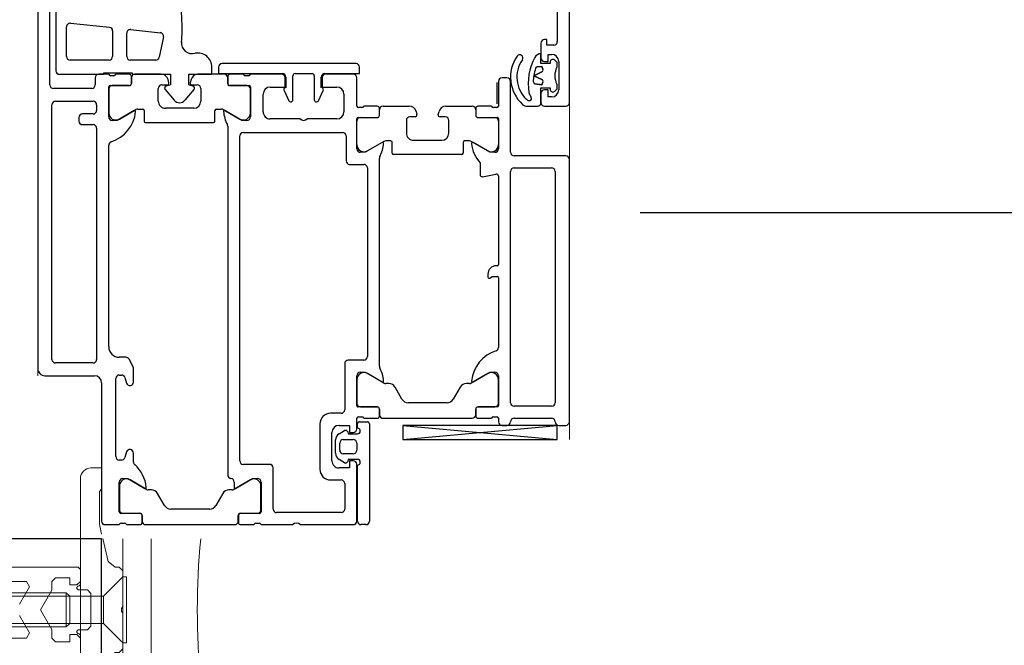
# Model space of a CAD drawing. Header units: millimetres. Extents: x -2286 to 43533, y -13832 to 14981.
# Tile 21 of 77: x 10122 to 10261, y -4924 to -4836. Entities that reach past the tile are written whole.
import ezdxf

# ---------------------------------------------------------------- set-up
doc = ezdxf.new("R2010")
doc.units = ezdxf.units.MM
doc.linetypes.add('Dash', pattern=[6, 3, -3])
for name, color, linetype, lineweight in [('A-DETL-GENF', 92, 'Continuous', 18), ('A-DOOR', 31, 'Continuous', 25), ('A-DOOR-HDLN', 31, 'Continuous', 25), ('A-GLAZ-CWMG', 51, 'Continuous', 18), ('G-IMPT', 8, 'Continuous', 18)]:
    doc.layers.add(name, color=color, linetype=linetype, lineweight=lineweight)

# ---------------------------------------------------------------- blocks, each defined once
blk = doc.blocks.new('Schueco_FWS_ADS-75-SimplySmart_inw_Family-02 - FWS SI insert unit 90-1646352-4_piętro II PT - projektowany')
at = {"layer": 'A-DETL-GENF'}
for p, q in [((747, 9), (-747, 9)), ((-756, -66), (756, -66))]:
    blk.add_line(p, q, dxfattribs=at)
at = {"layer": 'A-DOOR'}
for p, q in [((-684.5, 9), (-746, 9)), ((-747, 8), (-747, 1)), ((-744.7, 7), (-708.8, 7)), ((-706, 7.3), (-693.1, 7.3)), ((-745.2, 1.2), (-745.2, 6.5)), ((-708.3, 6.5), (-708.3, 1.2)), ((-706.5, 1.4), (-706.5, 6.8)), ((-695.5, 6.45), (-704, 6.45)), ((-702.5, -1.05), (-702.5, 4.45)), ((-702, 4.95), (-697.8, 4.95)), ((-697.3, 4.4), (-697.88, -1.1)), ((-710.6, 3.2), (-711.1, 3.2)), ((-711.6, 2.7), (-711.6, 1.2)), ((-710.1, 1.2), (-710.1, 2.7)), ((-712.1, 0.7), (-744.7, 0.7)), ((-708.8, 0.7), (-709.6, 0.7)), ((-705, 0.9), (-706, 0.9)), ((-704.5, -1), (-704.5, 0.4)), ((-768, -0.5), (-768, -2.5)), ((-748, 0), (-767.5, 0)), ((-742.9, -1), (-714.5, -1)), ((-710.5, -1), (-706.29, -1)), ((-706.6, -1.01), (-709.94, -1.01)), ((-706.09, -1.2), (-706.09, -3.9)), ((-704.7, -1.72), (-704.7, -1.28)), ((-766.41, -5.4), (-766.41, -2.7)), ((-766.21, -2.5), (-762, -2.5)), ((-762.56, -2.51), (-765.9, -2.51)), ((-758.9, -2.8), (-758.9, -2.5)), ((-758.4, -2), (-747.4, -2)), ((-746.9, -2.5), (-746.9, -2.8)), ((-744.4, -3.44), (-744.4, -2.5)), ((-710.81, -2.51), (-709.47, -4.84)), ((-706.1, -3.91), (-706.1, -1.51)), ((-704.5, -3.9), (-704.5, -2)), ((-698.38, -1.55), (-702, -1.55)), ((-768, -3.5), (-768, -5.4)), ((-767.8, -2.78), (-767.8, -3.22)), ((-766.4, -3.01), (-766.4, -5.41)), ((-763.03, -6.34), (-761.69, -4.01)), ((-757.75, -3.52), (-758.55, -3.28)), ((-747.25, -3.28), (-748.05, -3.52)), ((-745.76, -4.45), (-744.67, -3.89)), ((-702.5, -7.63), (-702.5, -4.05)), ((-702, -3.55), (-698.69, -3.55)), ((-698.2, -4.1), (-698.64, -8.29)), ((-759.17, -4.5), (-757.9, -4.5)), ((-747.9, -4.5), (-745.99, -4.5)), ((-709.4, -5.09), (-709.4, -5.8)), ((-705, -4.21), (-705.8, -4.21)), ((-705.79, -4.2), (-704.8, -4.2)), ((-704.5, -8.41), (-704.5, -4.71)), ((-768, -6.21), (-768, -18.79)), ((-767.7, -5.7), (-766.71, -5.7)), ((-766.7, -5.71), (-767.5, -5.71)), ((-763.1, -7.03), (-763.1, -6.59)), ((-711.3, -6.2), (-711.3, -15.8)), ((-709.6, -6), (-711.1, -6)), ((-765.3, -8.88), (-763.6, -7.9)), ((-708.3, -8), (-706.5, -8)), ((-699.24, -8.72), (-702.1, -8.11)), ((-709.3, -13), (-709.3, -9)), ((-706.64, -8.96), (-708.16, -10.23)), ((-706, -8.5), (-706, -9.25)), ((-705.69, -9.49), (-705.24, -9.37)), ((-765.8, -15.25), (-765.8, -9.75)), ((-708.16, -11.77), (-706.64, -13.04)), ((-706, -12.75), (-706, -13.5)), ((-705.24, -12.63), (-705.69, -12.51)), ((-704.5, -17.29), (-704.5, -13.59)), ((-706.5, -14), (-708.3, -14)), ((-763.6, -17.1), (-765.3, -16.12)), ((-711.1, -16), (-709.6, -16)), ((-709.4, -16.2), (-709.4, -16.91)), ((-763.1, -18.41), (-763.1, -17.97)), ((-711.83, -17.8), (-761, -17.8)), ((-709.47, -17.16), (-710.81, -19.49)), ((-705.8, -17.79), (-705, -17.79)), ((-704.8, -17.8), (-705.79, -17.8)), ((-703, -35.9), (-703, -17)), ((-766.71, -19.3), (-767.7, -19.3)), ((-767.5, -19.29), (-766.7, -19.29)), ((-761.69, -20.99), (-763.03, -18.66)), ((-761.99, -18.7), (-762.76, -18.7)), ((-706.1, -20.49), (-706.1, -18.09)), ((-706.09, -18.1), (-706.09, -20.8)), ((-704.5, -20), (-704.5, -18.1)), ((-768, -19.6), (-768, -21.5)), ((-766.41, -22.3), (-766.41, -19.6)), ((-766.4, -19.59), (-766.4, -21.99)), ((-759.5, -23.7), (-759.5, -20)), ((-759, -19.5), (-713.2, -19.5)), ((-712.7, -20), (-712.7, -34)), ((-704.7, -20.72), (-704.7, -20.28)), ((-767.8, -21.78), (-767.8, -22.22)), ((-706.29, -21), (-710.5, -21)), ((-709.94, -20.99), (-706.6, -20.99)), ((-704.5, -25.4), (-704.5, -21)), ((-768, -22.5), (-768, -27)), ((-762, -22.5), (-766.21, -22.5)), ((-765.9, -22.49), (-762.56, -22.49)), ((-709.8, -22.8), (-707.3, -22.8)), ((-766.3, -33.8), (-766.3, -24.7)), ((-765.8, -24.2), (-760, -24.2)), ((-710.8, -28), (-710.8, -23.8)), ((-706.81, -25.74), (-708.23, -26.4)), ((-704.9, -26), (-706.4, -26)), ((-708.4, -26.67), (-708.4, -26.7)), ((-708.1, -27), (-704.7, -27)), ((-704.4, -27.3), (-704.4, -29.7)), ((-768, -28), (-768, -35.5)), ((-710.8, -33.2), (-710.8, -29)), ((-708.4, -30.3), (-708.4, -30.33)), ((-704.7, -30), (-708.1, -30)), ((-753.8, -30.8), (-760.2, -30.8)), ((-708.23, -30.6), (-706.81, -31.26)), ((-706.4, -31), (-704.9, -31)), ((-704.5, -35.5), (-704.5, -31.6)), ((-761.7, -32.3), (-761.7, -33.8)), ((-759, -32.5), (-755, -32.5)), ((-757.94, -33), (-756.06, -33)), ((-752.3, -33.8), (-752.3, -32.3)), ((-762.2, -34.3), (-765.8, -34.3)), ((-759.26, -34.29), (-758.81, -33.5)), ((-758, -35.5), (-758, -34.1)), ((-757.5, -33.6), (-756.5, -33.6)), ((-756, -34.1), (-756, -35.5)), ((-755.19, -33.5), (-754.74, -34.29)), ((-745.3, -34.3), (-751.8, -34.3)), ((-713.2, -34.5), (-716.7, -34.5)), ((-707.3, -34.2), (-709.8, -34.2)), ((-767.5, -36), (-759.5, -36)), ((-767.5, -36.1), (-759.6, -36.1)), ((-756.5, -36), (-757.5, -36)), ((-754.5, -36), (-753, -36)), ((-754.4, -36.1), (-753.8, -36.1)), ((-751.21, -36), (-747, -36)), ((-747.56, -36.01), (-750.9, -36.01)), ((-744.8, -37), (-744.8, -34.8)), ((-717.2, -35), (-717.2, -37)), ((-715, -36), (-710.79, -36)), ((-714.44, -36.01), (-711.1, -36.01)), ((-709, -36), (-705, -36)), ((-768, -37.3), (-768, -36.6)), ((-753.5, -36.4), (-753.5, -37.5)), ((-753, -37), (-753, -38.9)), ((-752.8, -36.28), (-752.8, -36.72)), ((-751.41, -38.9), (-751.41, -36.2)), ((-751.4, -36.51), (-751.4, -38.91)), ((-748.03, -39.84), (-746.69, -37.51)), ((-717.7, -37.5), (-744.3, -37.5)), ((-713.97, -39.84), (-715.31, -37.51)), ((-710.6, -36.51), (-710.6, -38.91)), ((-710.59, -36.2), (-710.59, -38.9)), ((-709.2, -36.72), (-709.2, -36.28)), ((-709, -38.9), (-709, -37)), ((-753.8, -37.8), (-767.5, -37.8)), ((-753, -39.71), (-753, -52.29)), ((-752.7, -39.2), (-751.71, -39.2)), ((-751.7, -39.21), (-752.5, -39.21)), ((-748.1, -40.53), (-748.1, -40.09)), ((-745.67, -39.2), (-716.33, -39.2)), ((-713.9, -40.8), (-713.9, -40.09)), ((-710.3, -39.21), (-709.5, -39.21)), ((-710.29, -39.2), (-709.3, -39.2)), ((-709, -39.71), (-709, -43.41)), ((-750.3, -42.38), (-748.6, -41.4)), ((-715.8, -50.8), (-715.8, -41.2)), ((-715.6, -41), (-714.1, -41)), ((-754, -42.49), (-756, -64.3)), ((-711, -43), (-712.8, -43)), ((-750.8, -48.75), (-750.8, -43.25)), ((-713.8, -44), (-713.8, -48)), ((-710.5, -44.25), (-710.5, -43.5)), ((-709.74, -44.37), (-710.19, -44.49)), ((-710.5, -48.5), (-710.5, -47.75)), ((-710.19, -47.51), (-709.74, -47.63)), ((-709, -48.59), (-709, -52.29)), ((-748.6, -50.6), (-750.3, -49.62)), ((-712.8, -49), (-711, -49)), ((-714.1, -51), (-715.6, -51)), ((-713.9, -51.91), (-713.9, -51.2)), ((-752.5, -52.79), (-751.7, -52.79)), ((-748.1, -51.91), (-748.1, -51.47)), ((-746.69, -54.49), (-748.03, -52.16)), ((-715.31, -54.49), (-713.97, -52.16)), ((-709.5, -52.79), (-710.3, -52.79)), ((-753, -53.1), (-753, -55)), ((-751.71, -52.8), (-752.7, -52.8)), ((-751.41, -55.8), (-751.41, -53.1)), ((-751.4, -53.09), (-751.4, -55.49)), ((-718.94, -53.76), (-718.57, -55.64)), ((-717, -53.4), (-718.64, -53.4)), ((-710.6, -53.09), (-710.6, -55.49)), ((-710.59, -53.1), (-710.59, -55.8)), ((-709.3, -52.8), (-710.29, -52.8)), ((-709, -55), (-709, -53.1)), ((-752.8, -55.28), (-752.8, -55.72)), ((-732.7, -54.5), (-733.05, -54.5)), ((-709.2, -55.72), (-709.2, -55.28)), ((-754, -56.5), (-754, -57.2)), ((-753, -56), (-753.5, -56)), ((-747, -56), (-751.21, -56)), ((-750.9, -55.99), (-747.56, -55.99)), ((-733.2, -56), (-743, -56)), ((-731.5, -55.8), (-731.5, -55.7)), ((-718.86, -56), (-731.3, -56)), ((-710.79, -56), (-715, -56)), ((-711.1, -55.99), (-714.44, -55.99)), ((-705.5, -56), (-709, -56)), ((-708.65, -55.8), (-705.65, -55.8)), ((-705, -57.2), (-705, -56.5)), ((-753, -58.2), (-753, -63.5)), ((-751.3, -63.5), (-751.3, -58.2)), ((-750.8, -57.7), (-718.2, -57.7)), ((-717.7, -58.2), (-717.7, -63.5)), ((-716, -65.5), (-716, -58.2)), ((-715.5, -57.7), (-705.5, -57.7)), ((-709, -62.5), (-709, -65.5)), ((-707.2, -62), (-708.5, -62)), ((-700.1, -62), (-702.2, -62)), ((-754, -64.5), (-754, -65.5)), ((-718.2, -64), (-750.8, -64)), ((-706.88, -63.97), (-706.64, -64.21)), ((-702.7, -64.5), (-706.7, -64.5)), ((-706.43, -64.3), (-706.13, -64.3)), ((-703.27, -64.3), (-702.97, -64.3)), ((-702.76, -64.21), (-702.52, -63.97)), ((-687, -64.3), (-699.9, -64.3)), ((-753.5, -66), (-716.5, -66)), ((-724, -76), (-724, -1015.5))]:
    blk.add_line(p, q, dxfattribs=at)
at = {"layer": 'A-DOOR', "flags": 128}
for points in [[(-704.5, 5.95), (-704.5, -0.3), (-704.3, -0.3), (-704.3, -4.3), (-704.5, -4.3), (-704.5, -9.7), (-706, -9.7), (-706.16, -9.11)], [(-709.62, -4.59), (-711, -2.2), (-711, -1.5)], [(-761.5, -3), (-761.5, -3.7), (-762.88, -6.09)], [(-706.16, -12.89), (-706, -12.3), (-704.5, -12.3), (-704.5, -15.55), (-703.5, -15.55)], [(-703.5, -16.5), (-704.4, -16.5), (-704.4, -25.5)], [(-711, -20.5), (-711, -19.8), (-709.62, -17.41)], [(-762.88, -18.91), (-761.5, -21.3), (-761.5, -22)], [(-706.3, -23.8), (-706.3, -25.9), (-705, -25.9)], [(-705, -31.1), (-706.3, -31.1), (-706.3, -33.2)], [(-704.4, -31.5), (-704.4, -36.4), (-703.5, -36.4)], [(-759, -35.5), (-759, -35), (-760, -35), (-760, -33.5)], [(-758.8, -36.1), (-758.8, -34.8), (-759.08, -34.73)], [(-754.92, -34.73), (-755.2, -34.8), (-755.2, -36.1)], [(-754, -33.5), (-754, -35), (-755, -35), (-755, -35.5)], [(-746.5, -36.5), (-746.5, -37.2), (-747.88, -39.59)], [(-714.12, -39.59), (-715.5, -37.2), (-715.5, -36.5)], [(-756, -42.49), (-756, -64.3), (-754, -64.3), (-754, -42.49), (-756, -42.49), (-754, -64.3)], [(-747.88, -52.41), (-746.5, -54.8), (-746.5, -55.5)], [(-715.5, -55.5), (-715.5, -54.8), (-714.12, -52.41)], [(-733.25, -54.7), (-733.25, -54.77), (-733, -55.1), (-733, -55.8)], [(-709, -60.06), (-709, -60.15), (-709, -61.5)], [(-708.5, -66), (-622, -66), (-622, -62.6), (-623.1, -61.5), (-623.7, -61.5), (-623.7, -63.2)], [(-708.5, -62), (-706.4, -62), (-706.4, -63.3), (-706.7, -63.3)], [(-707.7, -63.5), (-707.7, -63), (-706.7, -63), (-706.7, -62.5)], [(-702.7, -63.3), (-703, -63.3), (-703, -62), (-701.6, -62)], [(-702.7, -62.5), (-702.7, -63), (-701.7, -63), (-701.7, -63.5)], [(-700.4, -63.8), (-700.4, -62.8), (-699.6, -62.8), (-699.6, -62.5)]]:
    blk.add_lwpolyline(points, dxfattribs=at)
for points in [[(-705.23, -62.12), (-704.7, -60.99), (-704.17, -62.12), (-704.7, -60.99)], [(-705.83, -61.15), (-706, -62.13), (-705.6, -62.27), (-706, -62.13)], [(-703.8, -62.27), (-703.4, -62.13), (-703.46, -61.49), (-703.4, -62.13)]]:
    blk.add_lwpolyline(points, close=True, dxfattribs=at)
at = {"layer": 'A-DOOR'}
for centre, radius, start, end in [((-746, 8), 1, 90, 180), ((-744.7, 6.5), 0.5, 90, 180), ((-708.8, 6.5), 0.5, 360, 90), ((-706, 6.8), 0.5, 90, 180), ((-704, 5.95), 0.5, 90, 180), ((-702, 4.45), 0.5, 90, 180), ((-697.8, 4.45), 0.5, 354, 90), ((-711.1, 2.7), 0.5, 90, 180), ((-710.6, 2.7), 0.5, 360, 90), ((-706, 1.4), 0.5, 180, 270), ((-748, 1), 1, 270, 360), ((-744.7, 1.2), 0.5, 180, 270), ((-712.1, 1.2), 0.5, 270, 0), ((-709.6, 1.2), 0.5, 180, 270), ((-708.8, 1.2), 0.5, 270, 360), ((-705, 0.4), 0.5, 360, 90), ((-767.5, -0.5), 0.5, 90, 180), ((-742.9, -2.5), 1.5, 90, 180), ((-714.5, -1.5), 0.5, 17.7484, 90), ((-709.26, 0.18), 5, 197.7484, 264.3774), ((-710.5, -1.5), 0.5, 90, 180), ((-709.94, -2.01), 1, 90, 210), ((-706.6, -1.51), 0.5, 360, 90), ((-706.29, -1.2), 0.2, 360, 90), ((-704.4, -1.28), 0.3, 109.4712, 180), ((-702, -1.05), 0.5, 180, 270), ((-698.38, -1.05), 0.5, 270, 354), ((-768.1, -2.78), 0.3, 360, 70.5288), ((-766.21, -2.7), 0.2, 90, 180), ((-765.9, -3.01), 0.5, 90, 180), ((-762.56, -3.51), 1, 330, 90), ((-762, -3), 0.5, 360, 90), ((-758.4, -2.5), 0.5, 90, 180), ((-747.4, -2.5), 0.5, 360, 90), ((-704.4, -1.72), 0.3, 180, 250.5288), ((-768.1, -3.22), 0.3, 289.4712, 360), ((-758.4, -2.8), 0.5, 180, 253), ((-757.9, -4), 0.5, 270, 73), ((-747.9, -4), 0.5, 107, 270), ((-747.4, -2.8), 0.5, 287, 360), ((-744.9, -3.44), 0.5, 297, 0), ((-705.8, -3.91), 0.3, 180, 270), ((-705.79, -3.9), 0.3, 180, 270), ((-704.8, -3.9), 0.3, 270, 0), ((-702, -4.05), 0.5, 90, 180), ((-698.69, -4.05), 0.5, 354, 90), ((-767.7, -5.4), 0.3, 180, 270), ((-766.71, -5.4), 0.3, 270, 360), ((-766.7, -5.41), 0.3, 270, 360), ((-763.26, -1.33), 5, 275.9199, 318.0861), ((-759.17, -5), 0.5, 90, 138.0861), ((-745.99, -4), 0.5, 270, 297), ((-709.74, -4.66), 0.138, 264.3774, 30), ((-709.9, -5.09), 0.5, 360, 30), ((-705, -4.71), 0.5, 0, 90), ((-767.5, -6.21), 0.5, 90, 180), ((-762.6, -6.59), 0.5, 150, 180), ((-762.76, -6.16), 0.138, 150, 275.9199), ((-711.1, -6.2), 0.2, 90, 180), ((-709.6, -5.8), 0.2, 270, 360), ((-764.1, -7.03), 1, 300, 360), ((-708.3, -9), 1, 90, 180), ((-706.5, -8.5), 0.5, 360, 90), ((-702, -7.63), 0.5, 180, 258), ((-699.13, -8.23), 0.5, 258, 354), ((-764.8, -9.75), 1, 120, 180), ((-706.45, -9.19), 0.3, 14.9951, 130), ((-705.75, -9.25), 0.25, 180, 285), ((-705.5, -8.41), 1, 285, 360), ((-707.52, -11), 1, 130, 230), ((-698.35, 13.62), 25, 273.2163, 283.531), ((-705.75, -12.75), 0.25, 75, 180), ((-700.09, -12.77), 1.5, 84.6048, 195.6887), ((-698.07, 8.63), 20, 264.6048, 273.2163), ((-708.3, -13), 1, 180, 270), ((-706.45, -12.81), 0.3, 230, 345.0049), ((-706.5, -13.5), 0.5, 270, 360), ((-705.5, -13.59), 1, 0, 75), ((-703.5, -13.55), 2, 270, 10.6504), ((-764.8, -15.25), 1, 180, 240), ((-711.1, -15.8), 0.2, 180, 270), ((-709.6, -16.2), 0.2, 0, 90), ((-703.5, -17), 0.5, 360, 90), ((-764.1, -17.97), 1, 360, 60), ((-761, -18.3), 0.5, 90, 174.2608), ((-711.83, -17.3), 0.5, 270, 297.4903), ((-709.29, -22.18), 5, 95.3286, 117.4903), ((-709.74, -17.34), 0.138, 330, 95.3286), ((-709.9, -16.91), 0.5, 330, 360), ((-705.8, -18.09), 0.3, 90, 180), ((-705.79, -18.1), 0.3, 90, 180), ((-705, -17.29), 0.5, 270, 360), ((-704.8, -18.1), 0.3, 360, 90), ((-767.5, -18.79), 0.5, 180, 270), ((-767.7, -19.6), 0.3, 90, 180), ((-766.71, -19.6), 0.3, 360, 90), ((-766.7, -19.59), 0.3, 0, 90), ((-762.6, -18.41), 0.5, 180, 210), ((-762.76, -18.84), 0.138, 90, 210), ((-761.99, -18.2), 0.5, 270, 354.2608), ((-759, -20), 0.5, 90, 180), ((-713.2, -20), 0.5, 0, 90), ((-710.5, -20.5), 0.5, 180, 270), ((-709.94, -19.99), 1, 150, 270), ((-706.6, -20.49), 0.5, 270, 0), ((-706.29, -20.8), 0.2, 270, 0), ((-704.4, -20.28), 0.3, 109.4712, 180), ((-704.4, -20.72), 0.3, 180, 250.5288), ((-768.1, -21.78), 0.3, 0, 70.5288), ((-768.1, -22.22), 0.3, 289.4712, 0), ((-765.9, -21.99), 0.5, 180, 270), ((-762.56, -21.49), 1, 270, 30), ((-762, -22), 0.5, 270, 360), ((-766.21, -22.3), 0.2, 180, 270), ((-709.8, -23.8), 1, 90, 180), ((-707.3, -23.8), 1, 360, 90), ((-765.8, -24.7), 0.5, 90, 180), ((-760, -23.7), 0.5, 270, 0), ((-706.68, -26.01), 0.3, 21.7118, 115), ((-705, -25.4), 0.5, 270, 0), ((-704.9, -25.5), 0.5, 270, 360), ((-768.52, -27.5), 0.725, 316.3972, 43.6028), ((-708.1, -26.67), 0.3, 115, 180), ((-708.1, -26.7), 0.3, 180, 270), ((-704.7, -27.3), 0.3, 0, 90), ((-710.27, -28.5), 0.725, 136.3972, 223.6028), ((-708.1, -30.3), 0.3, 90, 180), ((-708.1, -30.33), 0.3, 180, 245), ((-704.7, -29.7), 0.3, 270, 360), ((-760.2, -32.3), 1.5, 90, 180), ((-753.8, -32.3), 1.5, 0, 90), ((-706.68, -30.99), 0.3, 245, 338.2882), ((-705, -31.6), 0.5, 0, 90), ((-704.9, -31.5), 0.5, 0, 90), ((-759, -33.5), 1, 90, 180), ((-757.94, -34), 1, 90, 150), ((-756.06, -34), 1, 30, 90), ((-755, -33.5), 1, 360, 90), ((-709.8, -33.2), 1, 180, 270), ((-707.3, -33.2), 1, 270, 360), ((-765.8, -33.8), 0.5, 180, 270), ((-762.2, -33.8), 0.5, 270, 360), ((-759, -34.44), 0.3, 150, 255), ((-757.5, -34.1), 0.5, 90, 180), ((-756.5, -34.1), 0.5, 0, 90), ((-755, -34.44), 0.3, 285, 30), ((-751.8, -33.8), 0.5, 180, 270), ((-745.3, -34.8), 0.5, 0, 90), ((-716.7, -35), 0.5, 90, 180), ((-713.2, -34), 0.5, 270, 0), ((-767.5, -35.5), 0.5, 180, 270), ((-767.5, -36.6), 0.5, 90, 180), ((-759.2, -36.1), 0.4, 180, 0), ((-759.5, -35.5), 0.5, 270, 360), ((-757.5, -35.5), 0.5, 180, 270), ((-756.5, -35.5), 0.5, 270, 360), ((-754.8, -36.1), 0.4, 180, 0), ((-754.5, -35.5), 0.5, 180, 270), ((-753.8, -36.4), 0.3, 0, 90), ((-753.1, -36.28), 0.3, 0, 70.5288), ((-751.21, -36.2), 0.2, 90, 180), ((-750.9, -36.51), 0.5, 90, 180), ((-747.56, -37.01), 1, 330, 90), ((-747, -36.5), 0.5, 0, 90), ((-715, -36.5), 0.5, 90, 180), ((-714.44, -37.01), 1, 90, 210), ((-711.1, -36.51), 0.5, 360, 90), ((-710.79, -36.2), 0.2, 0, 90), ((-708.9, -36.28), 0.3, 109.4712, 180), ((-705, -35.5), 0.5, 270, 360), ((-703.5, -35.9), 0.5, 270, 360), ((-767.5, -37.3), 0.5, 180, 270), ((-753.8, -37.5), 0.3, 270, 0), ((-753.1, -36.72), 0.3, 289.4712, 0), ((-744.3, -37), 0.5, 180, 270), ((-717.7, -37), 0.5, 270, 0), ((-708.9, -36.72), 0.3, 180, 250.5288), ((-752.7, -38.9), 0.3, 180, 270), ((-751.71, -38.9), 0.3, 270, 0), ((-710.29, -38.9), 0.3, 180, 270), ((-709.3, -38.9), 0.3, 270, 0), ((-752.5, -39.71), 0.5, 90, 180), ((-751.7, -38.91), 0.3, 270, 0), ((-747.6, -40.09), 0.5, 150, 180), ((-747.76, -39.66), 0.138, 150, 275.3286), ((-748.21, -34.82), 5, 275.3286, 297.4903), ((-745.67, -39.7), 0.5, 90, 117.4903), ((-716.33, -39.7), 0.5, 62.5097, 90), ((-713.79, -34.82), 5, 242.5097, 264.6714), ((-714.24, -39.66), 0.138, 264.6714, 30), ((-714.4, -40.09), 0.5, 0, 30), ((-710.3, -38.91), 0.3, 180, 270), ((-709.5, -39.71), 0.5, 0, 90), ((-749.1, -40.53), 1, 300, 360), ((-715.6, -41.2), 0.2, 90, 180), ((-714.1, -40.8), 0.2, 270, 0), ((-749.8, -43.25), 1, 120, 180), ((-712.8, -44), 1, 90, 180), ((-711, -43.5), 0.5, 0, 90), ((-710.25, -44.25), 0.25, 180, 285), ((-710, -43.41), 1, 285, 360), ((-712.8, -48), 1, 180, 270), ((-711, -48.5), 0.5, 270, 0), ((-710.25, -47.75), 0.25, 75, 180), ((-710, -48.59), 1, 0, 75), ((-749.8, -48.75), 1, 180, 240), ((-749.1, -51.47), 1, 0, 60), ((-715.6, -50.8), 0.2, 180, 270), ((-714.1, -51.2), 0.2, 0, 90), ((-752.5, -52.29), 0.5, 180, 270), ((-751.7, -53.09), 0.3, 0, 90), ((-747.6, -51.91), 0.5, 180, 210), ((-747.76, -52.34), 0.138, 84.3774, 210), ((-748.24, -57.18), 5, 17.7484, 84.3774), ((-713.72, -57.17), 5, 96.1407, 131.0252), ((-714.24, -52.34), 0.138, 330, 96.1407), ((-714.4, -51.91), 0.5, 330, 0), ((-710.3, -53.09), 0.3, 90, 180), ((-709.5, -52.29), 0.5, 270, 360), ((-752.7, -53.1), 0.3, 90, 180), ((-751.71, -53.1), 0.3, 0, 90), ((-718.64, -53.7), 0.3, 90, 191), ((-710.29, -53.1), 0.3, 90, 180), ((-709.3, -53.1), 0.3, 360, 90), ((-753.1, -55.28), 0.3, 0, 70.5288), ((-750.9, -55.49), 0.5, 180, 270), ((-747.56, -54.99), 1, 270, 30), ((-747, -55.5), 0.5, 270, 0), ((-733.05, -54.7), 0.2, 90, 180), ((-733.05, -54.77), 0.2, 180, 225), ((-732.7, -55.7), 1.2, 0, 90), ((-715, -55.5), 0.5, 180, 270), ((-714.44, -54.99), 1, 150, 270), ((-711.1, -55.49), 0.5, 270, 0), ((-708.9, -55.28), 0.3, 109.4712, 180), ((-753.5, -56.5), 0.5, 90, 180), ((-753.1, -55.72), 0.3, 289.4712, 0), ((-751.21, -55.8), 0.2, 180, 270), ((-743, -55.5), 0.5, 197.7484, 270), ((-733.2, -55.8), 0.2, 270, 0), ((-731.3, -55.8), 0.2, 180, 270), ((-718.86, -55.7), 0.3, 270, 11), ((-710.79, -55.8), 0.2, 270, 0), ((-708.9, -55.72), 0.3, 180, 250.5288), ((-705.5, -56.5), 0.5, 360, 90), ((-753.5, -57.2), 0.5, 180, 270), ((-753.5, -58.2), 0.5, 0, 90), ((-750.8, -58.2), 0.5, 90, 180), ((-718.2, -58.2), 0.5, 0, 90), ((-715.5, -58.2), 0.5, 90, 180), ((-704.91, -62.89), 5.19, 55.1415, 137.6099), ((-705.5, -57.2), 0.5, 270, 0), ((-708, -60.06), 1, 137.6099, 180), ((-704.91, -62.89), 4.29, 55.1415, 136.838), ((-702.2, -59), 0.45, 235.1415, 55.1415), ((-703.7, -60.29), 5.3, 178.4896, 180), ((-707.94, -60.35), 0.3, 153.1107, 257.3108), ((-707.23, -60.71), 1.1, 136.838, 153.1107), ((-707.9, -60.15), 0.5, 257.3108, 310.6602), ((-706.92, -61.29), 1, 99.1542, 130.6602), ((-705.82, -68.1), 7.9, 62.1358, 99.1542), ((-705.53, -61.21), 0.3, 87.5718, 170), ((-705.53, -61.21), 0.3, 87.5718, 170), ((-705.82, -68.1), 7.2, 81.0115, 87.5718), ((-705.82, -68.1), 7.2, 81.0115, 87.5718), ((-705.82, -68.1), 7.2, 72.5402, 81.0115), ((-705.82, -68.1), 7.2, 72.5402, 81.0115), ((-702.6, -62), 1, 0, 62.1358), ((-708.5, -61.5), 0.5, 180, 270), ((-708.5, -62.5), 0.5, 90, 180), ((-707.2, -62.5), 0.5, 0, 90), ((-705.5, -61.99), 0.3, 250, 335), ((-705.5, -61.99), 0.3, 250, 335), ((-703.9, -61.99), 0.3, 205, 290), ((-703.9, -61.99), 0.3, 205, 290), ((-703.75, -61.52), 0.3, 5, 72.5402), ((-703.75, -61.52), 0.3, 5, 72.5402), ((-702.2, -62.5), 0.5, 90, 180), ((-700.1, -62.5), 0.5, 0, 90), ((-753.5, -63.5), 0.5, 270, 0), ((-750.8, -63.5), 0.5, 180, 270), ((-718.2, -63.5), 0.5, 270, 0), ((-706.7, -63.5), 1, 180, 270), ((-706.6, -63.69), 0.4, 104.4775, 225), ((-702.8, -63.69), 0.4, 315, 75.5225), ((-702.7, -63.5), 1, 270, 360), ((-699.9, -63.8), 0.5, 180, 270), ((-753.5, -64.5), 0.5, 90, 180), ((-706.43, -64), 0.3, 225, 270), ((-706.13, -63.8), 0.5, 270, 297.4893), ((-704.7, -66.55), 2.6, 62.5107, 117.4893), ((-703.27, -63.8), 0.5, 242.5107, 270), ((-702.97, -64), 0.3, 270, 315), ((-753.5, -65.5), 0.5, 180, 270), ((-716.5, -65.5), 0.5, 270, 0), ((-708.5, -65.5), 0.5, 180, 270)]:
    blk.add_arc(centre, radius, start, end, dxfattribs=at)
at = {"layer": 'A-DOOR-HDLN', "linetype": 'Dash', "lineweight": 18}
blk.add_arc((-724, -76), 939.5, 270, 0, dxfattribs=at)
blk = doc.blocks.new('Prostokątny szpros - Słup 105 mm-V13-4_piętro II PT - projektowany')
at = {"layer": 'A-DETL-GENF'}
for p, q in [((6.01, 3.3), (6.01, 38)), ((-3.99, 37.5), (-3.99, 10.62)), ((4.01, 10.62), (4.01, 37.5)), ((-3.24, 10.18), (-0.79, 11.6)), ((0.81, 11.6), (3.26, 10.18)), ((-3.99, 10.62), (-3.24, 10.18)), ((3.26, 10.18), (4.01, 10.62)), ((-2.76, 7), (0, 8.6)), ((0, 8.6), (2.78, 7)), ((-4.49, 6.5), (-3.99, 7)), ((-3.99, 7), (-2.76, 7)), ((2.78, 7), (4.01, 7)), ((4.01, 7), (4.51, 6.5)), ((-4.49, 4.5), (-4.49, 6.5)), ((4.51, 6.5), (4.51, 4.5)), ((-3.49, 4.5), (-4.49, 4.5)), ((-3.49, 3.5), (-3.49, 4.5)), ((4.51, 4.5), (3.51, 4.5)), ((3.51, 4.5), (3.51, 3.5)), ((-5.69, 3), (-3.99, 3)), ((-3.99, 3), (-3.49, 3.5)), ((3.51, 3.5), (4.01, 3)), ((4.01, 3), (5.71, 3)), ((5.71, 3), (6.01, 3.3))]:
    blk.add_line(p, q, dxfattribs=at)
at = {"layer": 'G-IMPT'}
for p, q in [((20, 1.5), (20, 0)), ((1.93, -0.29), (-1.93, -0.29)), ((-10, -3), (10, -3))]:
    blk.add_line(p, q, dxfattribs=at)
at = {"layer": 'G-IMPT', "flags": 128}
for points in [[(4.64, -3), (4.64, -3.5), (-4.64, -3.5), (-4.64, -3), (4.64, -3), (1.93, -0.29), (1.93, 4.5), (1.93, 13.5), (1.94, 15.1), (1.94, 20.52), (0.24, 21.5), (-0.24, 21.5), (-1.94, 20.52), (-1.94, 15.1), (1.94, 15.1), (2.41, 14.6), (2.41, 13.5), (2.41, 5), (-2.4, 5), (-2.4, 13.5), (-2.4, 14.6), (2.4, 14.6)], [(-2.4, 14.6), (-1.93, 15.1), (-1.93, 13.5), (-1.93, 4.5), (1.94, 4.5), (2.4, 5)], [(-4.64, -3), (-1.93, -0.29), (-1.93, 4.5), (-2.4, 5)], [(-18.5, 3), (-3.59, 3), (-3.39, 3.15), (-3.34, 3.35), (-3.15, 3.5), (-3, 3.5), (-2.8, 3.3), (-2.8, 2), (-2.3, 1.5), (-1.93, 1.5), (1.93, 1.5), (2.3, 1.5), (2.8, 2), (2.8, 3.3), (3, 3.5), (3.15, 3.5), (3.34, 3.35), (3.39, 3.15), (3.59, 3), (18.5, 3)], [(-10, 3), (10, 3), (10, 0)], [(10, -3), (-10, -3), (-10, 3)], [(10.06, -0.15), (6.83, -0.91), (6, -1.9), (6, -2.5), (5.5, -3), (0.55, -3), (0.34, -2.91), (0.21, -2.79), (-0.21, -2.79), (-0.34, -2.91), (-0.55, -3), (-5.5, -3), (-6, -2.5), (-6, -1.9), (-6.83, -0.91), (-11.83, 0.27), (-12.17, 0.3), (-16.7, 0.3), (-17, 0), (-17, -0.5)], [(17, 0), (16.7, 0.3), (12.17, 0.3), (11.83, 0.27), (10.69, 0)], [(10, -7), (-10, -7), (-10, -3)]]:
    blk.add_lwpolyline(points, dxfattribs=at)
at = {"layer": 'G-IMPT'}
for centre, radius, start, end in [((18.5, 1.5), 1.5, 360, 90), ((0, -113.75), 100.25, 84.2752, 95.7248)]:
    blk.add_arc(centre, radius, start, end, dxfattribs=at)
blk = doc.blocks.new('Prostokątny szpros - Słup Aluprof MB-SR50N EFEKT Ug_1_0-1406816-4_piętro II PT - projektowany')
at = {"layer": 'A-GLAZ-CWMG', "lineweight": 25}
for p, q in [((-9.99, -14), (-9.99, 0)), ((-9.99, 0), (10.01, 0)), ((10.01, 0), (10.01, -14)), ((-24.996044, -128), (-24.996044, -14)), ((-24.996044, -14), (-9.99, -14)), ((10.01, -14), (25.003956, -14)), ((25.003956, -14), (25.003956, -128)), ((25.003956, -128), (-24.996044, -128))]:
    blk.add_line(p, q, dxfattribs=at)

msp = doc.modelspace()

# ---------------------------------------------------------------- block references
at = {"layer": 'A-DOOR', "rotation": 90.0000000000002}
msp.add_blockref('Schueco_FWS_ADS-75-SimplySmart_inw_Family-02 - FWS SI insert unit 90-1646352-4_piętro II PT - projektowany', (10133.76, -4138.76), dxfattribs=at)
at = {"layer": 'A-GLAZ-CWMG', "rotation": 90.0000000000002}
msp.add_blockref('Prostokątny szpros - Słup 105 mm-V13-4_piętro II PT - projektowany', (10133.76, -4918.77), dxfattribs=at)
at = {"layer": 'A-GLAZ-CWMG', "extrusion": (0, 0, -1), "rotation": 89.99999999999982}
msp.add_blockref('Prostokątny szpros - Słup Aluprof MB-SR50N EFEKT Ug_1_0-1406816-4_piętro II PT - projektowany', (-10133.76, -4918.77), dxfattribs=at)

doc.saveas('drawing.dxf')
